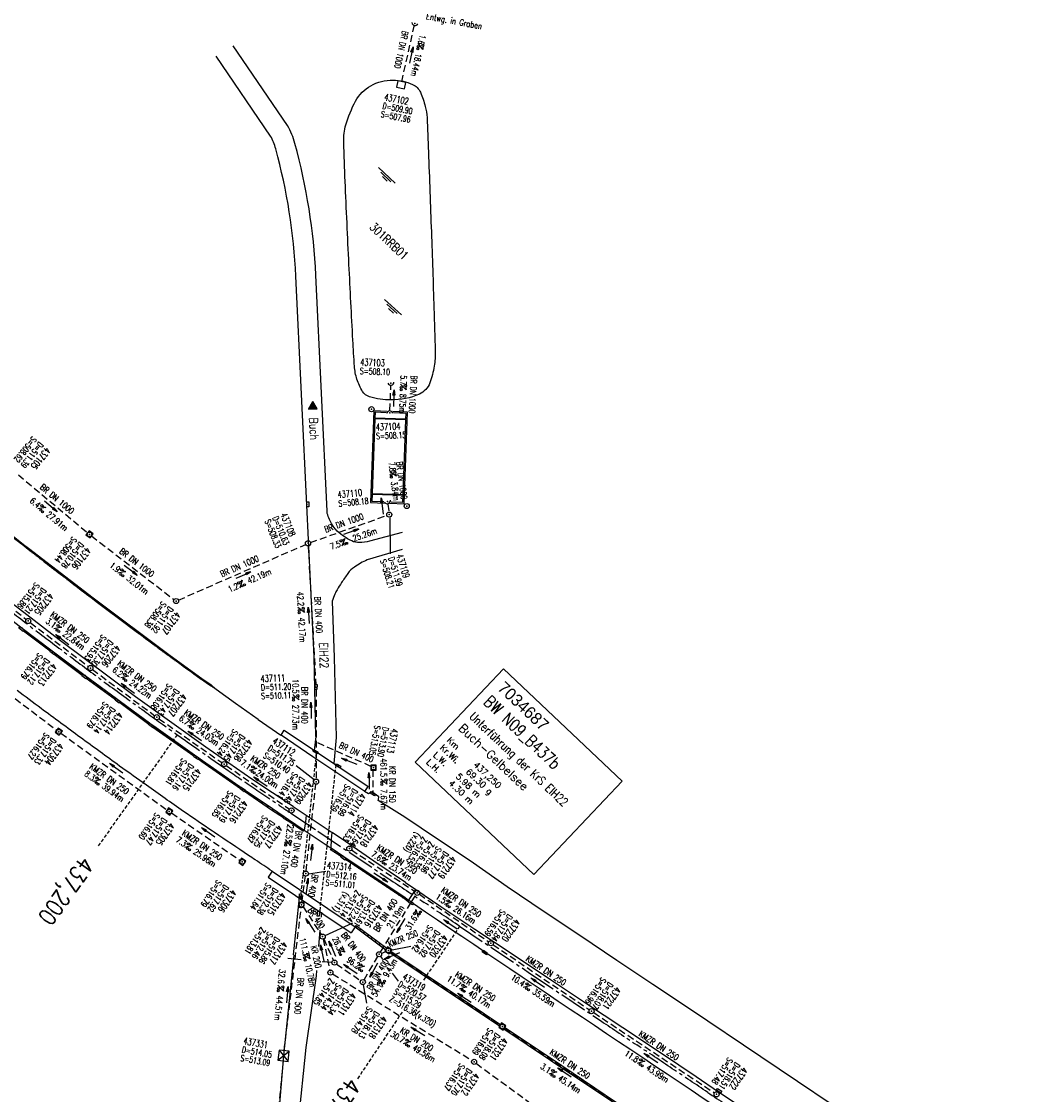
# Model space of a CAD drawing. Extents: x 454519 to 459636, y 422856 to 428936.
# Tile 5 of 82: x 458855 to 459153, y 423369 to 423683. Entities that reach past the tile are written whole.
import ezdxf
from ezdxf.enums import TextEntityAlignment as Align

# ---------------------------------------------------------------- set-up
doc = ezdxf.new("R2010")
doc.units = 0
doc.header["$LTSCALE"] = 2
doc.header["$MEASUREMENT"] = 0
for name, pattern in [('ACHSE', [5.5, 4, -0.5, 0.5, -0.5]), ('AUSGEZOGEN', [0]), ('GESTRICH-X2', [1.5, 1, -0.5]), ('GESTRICHELT', [0.75, 0.5, -0.25])]:
    doc.linetypes.add(name, pattern=pattern)
doc.layers.get('0').update_dxf_attribs({"linetype": 'CONTINUOUS'})
for name, color, linetype in [('ACHSETOP', 1, 'ACHSE'), ('BAUWOTOP', 1, 'AUSGEZOGEN'), ('BAUWUTOP', 1, 'GESTRICHELT'), ('BORDST_HOCH', 7, 'CONTINUOUS'), ('BW-SCHRIFT', 1, 'AUSGEZOGEN'), ('FBR', 8, 'CONTINUOUS'), ('HEKTOM', 1, 'GESTRICHELT'), ('KANAL', 7, 'GESTRICH-X2'), ('PFEIL', 7, 'CONTINUOUS'), ('RINNE', 8, 'CONTINUOUS'), ('RRB', 4, 'AUSGEZOGEN'), ('SCHACHTNR', 6, 'CONTINUOUS'), ('SCHRIFT', 7, 'AUSGEZOGEN'), ('SCHSYMBOL', 7, 'CONTINUOUS'), ('STRASSE', 8, 'CONTINUOUS'), ('TEXTO', 4, 'CONTINUOUS'), ('TEXTU', 4, 'CONTINUOUS')]:
    doc.layers.add(name, color=color, linetype=linetype)
doc.styles.add('ROMANS', font='romans.shx', dxfattribs={"width": 0.8})
doc.styles.add('UNIR-O', font='unir_o.shx')

# ---------------------------------------------------------------- blocks, each defined once
blk = doc.blocks.new('30S')
at = {"color": 0}
for p, q in [((-0.75, -0.58), (-0.75, 0)), ((-0.75, 0), (0.75, 0)), ((0.75, 0), (0.75, -0.58)), ((0.75, -0.58), (-0.75, -0.58))]:
    blk.add_line(p, q, dxfattribs=at)
blk.add_point((0, 0), dxfattribs=at)
blk = doc.blocks.new('30')
at = {"color": 0}
for p, q in [((-0.75, -0.29), (-0.75, 0.29)), ((-0.75, 0.29), (0.75, 0.29)), ((0.75, 0.29), (0.75, -0.29)), ((0.75, -0.29), (-0.75, -0.29))]:
    blk.add_line(p, q, dxfattribs=at)
blk.add_point((0, 0), dxfattribs=at)
blk = doc.blocks.new('GST')
at = {"color": 0}
blk.add_circle((0, 0), 0.75, dxfattribs=at)
blk.add_point((0, 0), dxfattribs=at)
blk = doc.blocks.new('10')
blk.add_blockref('GST', (0, 0))
blk = doc.blocks.new('PROM')
blk.add_line((1.57, 1.82), (0.02, 0.02))
for centre, radius in [((0.32, 1.51), 0.317), ((0.94, 0.29), 0.283), ((1.64, 0.29), 0.283)]:
    blk.add_circle(centre, radius)
blk.add_arc((0.99, 2.68), 1.03, 239.1414, 303.3549)
blk = doc.blocks.new('PFEIL2')
at = {"color": 0}
for p, q in [((0.88, 0), (-2.4, -0.01)), ((0.88, -0.27), (0.88, 0.28)), ((0.88, 0.28), (2.43, 0.01)), ((0.91, 0.27), (0.88, 0.26)), ((0.97, 0.26), (0.88, 0.25)), ((1.02, 0.25), (0.88, 0.23)), ((1.07, 0.24), (0.88, 0.21)), ((1.13, 0.23), (0.88, 0.19)), ((1.18, 0.22), (0.88, 0.17)), ((1.24, 0.21), (0.88, 0.15)), ((1.29, 0.21), (0.88, 0.14)), ((1.34, 0.2), (0.88, 0.12)), ((1.4, 0.19), (0.88, 0.1)), ((1.45, 0.18), (0.88, 0.08)), ((1.51, 0.17), (0.88, 0.06)), ((1.56, 0.16), (0.88, 0.04)), ((1.61, 0.15), (0.88, 0.02)), ((1.67, 0.14), (0.88, 0.01)), ((1.72, 0.13), (0.88, -0.01)), ((1.78, 0.12), (0.88, -0.03)), ((1.83, 0.11), (0.88, -0.05)), ((1.88, 0.1), (0.88, -0.07)), ((1.94, 0.09), (0.88, -0.09)), ((2.05, 0.08), (0.88, -0.12)), ((1.99, 0.08), (0.88, -0.11)), ((2.1, 0.07), (0.88, -0.14)), ((2.15, 0.06), (0.88, -0.16)), ((2.21, 0.05), (0.88, -0.18)), ((2.26, 0.04), (0.88, -0.2)), ((2.32, 0.03), (0.88, -0.22)), ((2.37, 0.02), (0.88, -0.23)), ((2.42, 0.01), (0.88, -0.25)), ((2.43, 0.01), (0.88, -0.27))]:
    blk.add_line(p, q, dxfattribs=at)
blk = doc.blocks.new('20')
blk.add_lwpolyline([(-0.75, -0.75), (0.75, -0.75), (0.75, 0.75), (-0.75, 0.75)], close=True)
blk.add_circle((0, 0), 0.676)
blk.add_point((0, 0))
blk = doc.blocks.new('40')
at = {"color": 0}
blk.add_arc((0.02, 0.31), 0.91, 192.5363, 347.4637, dxfattribs=at)
blk.add_point((0, 0), dxfattribs=at)
blk = doc.blocks.new('SCHA-Q')
for p, q in [((-1.5, 1.5), (1.5, -1.5)), ((-1.5, -1.5), (1.5, 1.5)), ((1.5, 1.5), (-1.5, 1.5)), ((-1.5, 1.5), (-1.5, -1.5)), ((1.5, -1.5), (1.5, 1.5)), ((-1.5, -1.5), (1.5, -1.5))]:
    blk.add_line(p, q)
blk.add_point((0, 0))
blk = doc.blocks.new('WASSER2')
at = {"layer": 'TEXTU'}
for p, q in [((-3.34, 0.01), (3.36, 0.01)), ((-1.9, -0.54), (2.16, -0.54)), ((-0.7, -1.16), (1.24, -1.16))]:
    blk.add_line(p, q, dxfattribs=at)
blk = doc.blocks.new('RPFEIL')
at = {"color": 0}
for p, q in [((0, 0), (-1.25, -2.17)), ((-1.25, -2.17), (1.25, -2.17)), ((-1.15, -2.17), (-1.15, -1.99)), ((-1.05, -2.17), (-1.05, -1.82)), ((-0.95, -2.17), (-0.95, -1.65)), ((-0.85, -2.17), (-0.85, -1.47)), ((-0.75, -2.17), (-0.75, -1.3)), ((-0.65, -2.17), (-0.65, -1.13)), ((-0.55, -2.17), (-0.55, -0.95)), ((-0.45, -2.17), (-0.45, -0.78)), ((-0.35, -2.17), (-0.35, -0.61)), ((-0.25, -2.17), (-0.25, -0.43)), ((-0.15, -2.17), (-0.15, -0.26)), ((-0.05, -2.17), (-0.05, -0.09)), ((1.25, -2.17), (0, 0)), ((0.05, -2.17), (0.05, -0.09)), ((0.15, -2.17), (0.15, -0.26)), ((0.25, -2.17), (0.25, -0.43)), ((0.35, -2.17), (0.35, -0.61)), ((0.45, -2.17), (0.45, -0.78)), ((0.55, -2.17), (0.55, -0.95)), ((0.65, -2.17), (0.65, -1.13)), ((0.75, -2.17), (0.75, -1.3)), ((0.85, -2.17), (0.85, -1.47)), ((0.95, -2.17), (0.95, -1.65)), ((1.05, -2.17), (1.05, -1.82)), ((1.15, -2.17), (1.15, -1.99))]:
    blk.add_line(p, q, dxfattribs=at)
blk = doc.blocks.new('A$C1C031AD5')
at = {"layer": 'BAUWOTOP'}
for p, q in [((458928.34, 423434.18), (458927.17, 423432.45)), ((458927.17, 423432.45), (458951.51, 423416.08)), ((458952.68, 423417.82), (458951.51, 423416.08))]:
    blk.add_line(p, q, dxfattribs=at)
at = {"layer": 'BAUWOTOP', "flags": 128}
blk.add_lwpolyline([(458928.34, 423434.18), (458952.68, 423417.82)], dxfattribs=at)

msp = doc.modelspace()

# ---------------------------------------------------------------- hatches: boundary and pattern name
at = {"layer": 'RINNE'}
h = msp.add_hatch(dxfattribs=at)
h.set_pattern_fill('_USER', color=256, angle=45, pattern_type=0)
h.set_pattern_definition([(6.2328, (458837.9186, 423543.4882), (-0.108569, 0.994089), [])])
edge = h.paths.add_edge_path()
edge.add_line((458840.46, 423541.85), (458843.54, 423539.35))
edge.add_line((458843.54, 423539.35), (458855.52, 423529.91))
edge.add_line((458855.52, 423529.91), (458856.98, 423528.76))
edge.add_line((458856.98, 423528.76), (458875.9, 423514.22))
edge.add_line((458875.9, 423514.22), (458898.12, 423497.65))
edge.add_line((458898.12, 423497.65), (458907.78, 423490.66))
edge.add_line((458907.78, 423490.66), (458910.4, 423488.85))
edge.add_line((458910.4, 423488.85), (458911.99, 423487.4))
edge.add_arc((459090.94, 423762.95), 328.56, 236.2921, 236.9991, ccw=False)
edge.add_arc((458927.18, 423517.48), 33.49, 234.0774, 236.2921, ccw=False)
edge.add_arc((464241.56, 430852.92), 9091.7, 234.012648, 234.077449, ccw=False)
edge.add_arc((459030.39, 423677.03), 223.23, 233.5991, 234.0126, ccw=False)
edge.add_arc((460516.85, 425693.16), 2728.1, 233.2586, 233.59909, ccw=False)
edge.add_arc((459709.25, 424611.3), 1378.04, 232.77952, 233.2586, ccw=False)
edge.add_arc((460042.89, 425050.54), 1929.63, 232.45394, 232.77952, ccw=False)
edge.add_arc((460498.13, 425642.83), 2676.66, 232.1775, 232.45394, ccw=False)
edge.add_arc((459025, 423745.22), 274.36, 231.8588, 232.1775, ccw=False)
edge.add_arc((476537.2, 446046.27), 28629.5, 231.82755, 231.858753, ccw=False)
edge.add_arc((458890.25, 423598.81), 75.98, 230.5644, 231.8275, ccw=False)
edge.add_arc((459366.6, 424177.99), 825.89, 230.18128, 230.56441, ccw=False)
edge.add_line((458837.73, 423543.64), (458840.46, 423541.85))
h = msp.add_hatch(dxfattribs=at)
h.set_pattern_fill('_USER', color=256, angle=45, pattern_type=0)
h.set_pattern_definition([(8.436, (458952.7436, 423417.8953), (-0.1467, 0.98918), [])])
edge = h.paths.add_edge_path()
edge.add_line((458952.68, 423417.82), (458952.98, 423418.22))
edge.add_line((458952.98, 423418.22), (458961.92, 423411.59))
edge.add_line((458952.68, 423417.82), (458961.62, 423411.18))
h = msp.add_hatch(dxfattribs=at)
h.set_pattern_fill('_USER', color=256, angle=45, pattern_type=0)
h.set_pattern_definition([(11.1881, (458962.8779, 423410.3008), (-0.19403, 0.980996), [])])
edge = h.paths.add_edge_path()
edge.add_line((458963.16, 423410.72), (458972.04, 423404.76))
edge.add_line((458972.04, 423404.76), (458990.59, 423392.41))
edge.add_line((458990.59, 423392.41), (458995.31, 423389.25))
edge.add_line((458962.88, 423410.3), (458971.77, 423404.35))
edge.add_line((458971.77, 423404.35), (458990.31, 423391.99))
edge.add_line((458990.31, 423391.99), (458995.03, 423388.84))
edge.add_line((458996.56, 423388.41), (459010.23, 423379.25))
edge.add_line((459010.23, 423379.25), (459029.31, 423366.44))
edge.add_line((459029.31, 423366.44), (459032.8, 423364.11))
edge.add_line((458996.28, 423388), (459009.95, 423378.83))
edge.add_line((459009.95, 423378.83), (459029.04, 423366.03))
edge.add_line((459029.04, 423366.03), (459032.53, 423363.7))
edge.add_line((459033.78, 423362.86), (459035.51, 423361.7))
edge.add_line((459034.06, 423363.28), (459035.79, 423362.11))
edge.add_line((459035.79, 423362.11), (459035.73, 423362.03))

# ---------------------------------------------------------------- linework, layer by layer
for p, q in [((458958.49, 423566.78), (458967.56, 423566.45)), ((458958.5, 423567.02), (458967.57, 423566.7)), ((458957.69, 423544.59), (458966.76, 423544.28)), ((458957.7, 423544.84), (458966.77, 423544.53))]:
    msp.add_line(p, q)
for points in [[(458962.05, 423568.88), (458958.17, 423569.01), (458957.21, 423542.15)], [(458958.49, 423566.78), (458957.7, 423544.84)], [(458961.73, 423568.49), (458958.55, 423568.6), (458958.5, 423567.02)], [(458962.88, 423541.96), (458967.08, 423541.83), (458968.04, 423568.67), (458963.69, 423568.82)], [(458967.57, 423566.7), (458967.62, 423568.28), (458963.93, 423568.41)], [(458966.77, 423544.53), (458967.56, 423566.45)], [(458957.69, 423544.59), (458957.62, 423542.53)], [(458957.69, 423544.59), (458957.62, 423542.53)], [(458963.24, 423542.35), (458966.69, 423542.24), (458966.76, 423544.28)], [(458957.21, 423542.15), (458961.24, 423542.01)], [(458957.62, 423542.53), (458961.08, 423542.42)]]:
    msp.add_lwpolyline(points)
at = {"layer": 'ACHSETOP'}
for points in [[(458142.07, 424478.93, -0.000001), (458146.87, 424467.39, 0.000017)], [(458545.06, 423823.21, -0.000003), (458553.06, 423813.61, -0.000003), (458561.07, 423804.01, -0.000006), (458569.08, 423794.41, 0.000006), (458577.08, 423784.81, 0.000004), (458581.72, 423779.26, 0.000001), (458590.82, 423768.34)], [(458850.35, 423511.41, 0.002089), (458860.26, 423503.79, 0.002093), (458870.25, 423496.25, 0.002097), (458880.27, 423488.8, 0.002095), (458890.82, 423481.11, 0.002292), (458900.53, 423474.16, 0.001887), (458912.85, 423465.49, 0.002858), (458921.03, 423459.85, 0.000592), (458930.29, 423453.56, 0.001343), (458934.38, 423450.81), (458941.76, 423445.87), (458962.53, 423431.96, 0.000026), (458972.92, 423425, -0.000028), (458983.3, 423418.05), (459004.07, 423404.14), (459024.85, 423390.22, 0.000011), (459035.23, 423383.27, -0.000004), (459045.62, 423376.31, -0.000007), (459056.01, 423369.36, 0.000011), (459066.39, 423362.4, 0.000005), (459076.78, 423355.45, -0.000002), (459087.16, 423348.49)], [(459108.19, 423334.41, -0.000001), (459111.18, 423332.41, -0.001295)]]:
    msp.add_lwpolyline(points, format="xyb", dxfattribs=at)
at = {"layer": 'BAUWOTOP', "flags": 128}
for points in [[(458955.49, 423457.52), (458947.6, 423462.79), (458940.3, 423467.71), (458930.97, 423474.03), (458931.92, 423475.49), (458956.46, 423458.98)], [(458955.49, 423457.52), (458956.46, 423458.98)], [(458938.34, 423450.62), (458945.96, 423445.53)], [(458928.34, 423434.18), (458952.68, 423417.82)]]:
    msp.add_lwpolyline(points, dxfattribs=at)
at = {"layer": 'BAUWOTOP'}
msp.add_lwpolyline([(458938.34, 423450.62), (458938.1, 423448.6), (458937.75, 423446.2), (458945.61, 423440.88), (458945.71, 423443.5), (458945.96, 423445.53)], dxfattribs=at)
at = {"layer": 'BAUWUTOP', "flags": 128}
for points in [[(458936.68, 423426.05), (458941.43, 423469.09)], [(458947, 423465.34), (458942.27, 423422.29)]]:
    msp.add_lwpolyline(points, dxfattribs=at)
at = {"layer": 'BORDST_HOCH', "flags": 128}
msp.add_lwpolyline([(458850.27, 423509.15), (458855.12, 423505.34), (458863.52, 423499.01), (458864.72, 423498.1), (458873.53, 423491.45), (458882.71, 423484.75), (458883.92, 423483.86), (458893.04, 423477.14), (458905.64, 423468.26), (458906.87, 423467.4), (458907.96, 423466.6), (458919.88, 423458.33), (458928.44, 423452.52), (458931.92, 423450.19), (458933.17, 423449.35), (458937.75, 423446.2)], dxfattribs=at)
at = {"layer": 'BW-SCHRIFT'}
msp.add_lwpolyline([(458996.19, 423493.44), (459030.96, 423460.52), (459005.05, 423433.15), (458970.28, 423466.08)], close=True, dxfattribs=at)
at = {"layer": 'FBR'}
for p, q in [((458924.27, 423478.61), (458930.95, 423474)), ((458958.19, 423437.06), (458949.84, 423442.88)), ((458967.43, 423430.9), (458970.45, 423428.84)), ((458968.33, 423425.62), (458970.45, 423428.84))]:
    msp.add_line(p, q, dxfattribs=at)
for points in [[(458928.34, 423434.18, -0.000146), (458923.42, 423437.48, -0.000361), (458921.43, 423438.81, -0.000008), (458911.46, 423445.5, -0.000148), (458910.89, 423445.89, -0.003708), (458902.42, 423451.68, -0.002859), (458891.53, 423459.33, -0.002136), (458883.67, 423464.97, -0.001451), (458872.18, 423473.34, -0.001392), (458860.68, 423481.82, -0.002257), (458853.63, 423487.1, -0.002698)], [(458966.49, 423528.42), (458956.23, 423525.34, 0.052186), (458952.46, 423523.27, 0.083778), (458950.54, 423521.39, 0.011467), (458948.68, 423518.69, 0.015502), (458947.4, 423516.62, 0.027054), (458946.77, 423515.35, 0.016701), (458945.92, 423513.23), (458946.53, 423496.76), (458947.13, 423473.3)]]:
    msp.add_lwpolyline(points, format="xyb", dxfattribs=at)
for points in [[(458934.55, 423453.12), (458922.41, 423461.12), (458908.89, 423470.54), (458888.28, 423485.24), (458865.92, 423501.93), (458846.92, 423516.55), (458827.51, 423531.96), (458809.42, 423546.91)], [(458924.27, 423478.61), (458917.67, 423483.33), (458911.99, 423487.4), (458910.4, 423488.85)], [(458947.13, 423473.3), (458946.48, 423465.69)], [(458967.43, 423430.9), (458958.19, 423437.06)], [(459163.09, 423317.74), (459152.42, 423325.22), (459141.89, 423332.48), (459132.74, 423338.69), (459123.47, 423344.95), (459112.98, 423351.97), (459102.72, 423358.85), (459092.16, 423365.91), (459082.35, 423372.55), (459071.56, 423379.77), (459050.92, 423393.6), (459039.92, 423400.98), (459029.37, 423408), (459018.49, 423415.3), (459008.11, 423422.27), (458997.27, 423429.54), (458987.4, 423436.54), (458984.65, 423438.36)], [(458942.83, 423422.18), (458942.7, 423420.68)], [(458942.38, 423416.87), (458941.99, 423412.14)], [(458941.4, 423405.11), (458941.26, 423403.51), (458938.24, 423382.49), (458936.03, 423360.68), (458932.99, 423330.79)]]:
    msp.add_lwpolyline(points, dxfattribs=at)
at = {"layer": 'FBR', "flags": 128}
for points in [[(458840.46, 423541.85), (458843.54, 423539.35), (458855.52, 423529.91), (458856.98, 423528.76), (458875.9, 423514.22), (458898.12, 423497.65), (458907.78, 423490.66), (458910.4, 423488.85)], [(458941.13, 423473.59), (458940.7, 423496.97), (458938.63, 423539.35)], [(458941.13, 423473.59), (458940.72, 423469.57)], [(458984.65, 423438.36), (458976.84, 423443.58), (458967.29, 423450), (458959.39, 423454.89), (458959.56, 423455.19), (458959.66, 423455.99), (458957.54, 423457.39), (458956.56, 423456.83), (458955.46, 423457.47)], [(458934.55, 423453.12), (458938.34, 423450.62)], [(458949.84, 423442.88), (458945.96, 423445.53)], [(458968.33, 423425.62), (458967.35, 423426.36), (458949.41, 423438.34), (458945.61, 423440.88)], [(458970.45, 423428.84), (458977.79, 423423.83), (458987.71, 423417.21), (458999.24, 423409.58), (459009.88, 423402.47), (459020.22, 423395.61), (459031.15, 423388.34), (459042.43, 423380.81), (459052.64, 423373.99), (459059.19, 423369.57), (459062.91, 423367.04), (459073.83, 423359.74), (459083.66, 423353.2), (459085.38, 423352.05)], [(458936.29, 423426.47), (458934.56, 423409.7)], [(458926.34, 423333.37), (458930.01, 423358.96), (458931.83, 423380.19), (458934.77, 423409.53)]]:
    msp.add_lwpolyline(points, dxfattribs=at)
at = {"layer": 'FBR'}
for start, end in [(236.019468, 236.020075), (236.024191, 236.397602)]:
    msp.add_arc((470661.21, 440773.74), 20920.82, start, end, dxfattribs=at)
at = {"layer": 'HEKTOM'}
for p, q in [((458900.53, 423474.16), (458877.38, 423441.56)), ((458983.31, 423418.06), (458972.62, 423402.1)), ((458966.45, 423392.9), (458953.33, 423373.32))]:
    msp.add_line(p, q, dxfattribs=at)
at = {"layer": 'KANAL'}
for p, q in [((458966.33, 423665.44), (458970, 423681.75)), ((458962.88, 423569.16), (458963.16, 423576.41)), ((458854, 423550.25), (458874.28, 423533.31)), ((458962.28, 423541.69), (458962.59, 423539.38)), ((458939.56, 423530.47), (458961.97, 423538.38)), ((458875.44, 423532.38), (458899.62, 423513.75)), ((458900.91, 423513.59), (458938.19, 423529.91)), ((458938.91, 423529.47), (458941.16, 423488.88)), ((458834.41, 423525.28), (458856.31, 423507.94)), ((458857.5, 423507), (458874.5, 423494.16)), ((458833.94, 423499.25), (458865.25, 423475.47)), ((458875.72, 423493.25), (458893.97, 423479.72)), ((458941.22, 423487.38), (458941.25, 423461.12)), ((458895.19, 423478.84), (458913.66, 423465.97)), ((458866.44, 423474.59), (458897.59, 423452.06)), ((458914.91, 423465.12), (458933.44, 423452.38)), ((458938.31, 423434.19), (458941.16, 423459.66)), ((458898.84, 423451.22), (458918.97, 423437.34)), ((458951.59, 423440.38), (458970.25, 423428.22)), ((458937.09, 423425.03), (458938.12, 423432.72)), ((458960.09, 423410.47), (458968.9, 423424.67)), ((458969.21, 423425.16), (458970.47, 423427.18)), ((458971.5, 423427.41), (458991.84, 423413.47)), ((458937.41, 423423.69), (458942.75, 423415.62)), ((458943.32, 423414.27), (458945.26, 423405.2)), ((458943.47, 423414.31), (458946.28, 423408.06)), ((458993.09, 423412.62), (459021.34, 423393.59)), ((458955.28, 423402.34), (458959.31, 423409.16)), ((458960.39, 423410.1), (458961.58, 423410.6)), ((458963.03, 423410.53), (458995.2, 423389.09)), ((458947.22, 423406.97), (458954.31, 423402.09)), ((458946.06, 423404.06), (458986.91, 423378.72)), ((459022.59, 423392.75), (459057.97, 423369.22)), ((458996.45, 423388.24), (459032.69, 423363.94)), ((458988.12, 423377.88), (459028.94, 423347.97))]:
    msp.add_line(p, q, dxfattribs=at)
for points in [[(458957.31, 423464.86), (458941.24, 423471.95)], [(458957.84, 423463.77), (458957.86, 423457.3)], [(458931.89, 423381.59), (458936.9, 423423.63)], [(458931.57, 423378.61), (458925.53, 423317.07)]]:
    msp.add_lwpolyline(points, dxfattribs=at)
at = {"layer": 'RINNE'}
for p, q in [((458856.3, 423503.95), (458857, 423503.93)), ((458857.7, 423502.9), (458858.39, 423502.87)), ((458859.09, 423501.85), (458859.79, 423501.82)), ((458860.49, 423500.79), (458861.19, 423500.77)), ((458861.89, 423499.74), (458862.59, 423499.71)), ((458864.68, 423497.63), (458865.38, 423497.61)), ((458866.07, 423496.58), (458866.77, 423496.55)), ((458867.47, 423495.53), (458868.17, 423495.5)), ((458868.86, 423494.47), (458869.56, 423494.45)), ((458870.26, 423493.42), (458870.96, 423493.39)), ((458871.65, 423492.37), (458872.35, 423492.34)), ((458874.48, 423490.26), (458875.2, 423490.23)), ((458875.93, 423489.2), (458876.64, 423489.18)), ((458877.37, 423488.15), (458878.09, 423488.12)), ((458878.82, 423487.09), (458879.53, 423487.07)), ((458880.26, 423486.04), (458880.98, 423486.01)), ((458881.71, 423484.98), (458882.42, 423484.95)), ((458884.59, 423482.87), (458885.3, 423482.84)), ((458886.02, 423481.82), (458886.73, 423481.79)), ((458887.45, 423480.76), (458888.17, 423480.74)), ((458888.89, 423479.71), (458889.6, 423479.68)), ((458890.32, 423478.65), (458891.03, 423478.63)), ((458891.75, 423477.6), (458892.43, 423477.57)), ((458893.53, 423476.53), (458893.94, 423476.51)), ((458894.7, 423475.48), (458895.44, 423475.46)), ((458896.2, 423474.43), (458896.94, 423474.4)), ((458897.7, 423473.37), (458898.44, 423473.34)), ((458899.2, 423472.31), (458899.93, 423472.28)), ((458900.7, 423471.26), (458901.43, 423471.23)), ((458902.2, 423470.2), (458902.93, 423470.17)), ((458903.7, 423469.14), (458904.43, 423469.11)), ((458905.2, 423468.08), (458905.51, 423468.07)), ((458906.7, 423467.03), (458907.41, 423467)), ((458908.16, 423465.97), (458908.9, 423465.94)), ((458909.69, 423464.91), (458910.43, 423464.88)), ((458911.22, 423463.85), (458911.96, 423463.83)), ((458912.74, 423462.79), (458913.48, 423462.77)), ((458914.27, 423461.74), (458915.01, 423461.71)), ((458915.79, 423460.68), (458916.54, 423460.65)), ((458917.32, 423459.62), (458918.06, 423459.59)), ((458918.85, 423458.56), (458919.14, 423458.55)), ((458920.39, 423457.5), (458921.14, 423457.47)), ((458921.95, 423456.44), (458922.7, 423456.41)), ((458923.51, 423455.38), (458924.26, 423455.35)), ((458925.07, 423454.32), (458925.82, 423454.3)), ((458926.63, 423453.26), (458927.38, 423453.24)), ((458928.19, 423452.2), (458928.95, 423452.18)), ((458929.78, 423451.14), (458930.54, 423451.11)), ((458931.37, 423450.08), (458931.84, 423450.07)), ((458932.95, 423449.02), (458933.69, 423448.99)), ((458934.48, 423447.96), (458935.23, 423447.94)), ((458936.02, 423446.91), (458936.76, 423446.88)), ((458945.39, 423440.55), (458945.95, 423440.66)), ((458946.57, 423439.76), (458947.12, 423439.87)), ((458947.74, 423438.98), (458948.3, 423439.09)), ((458950.1, 423437.41), (458950.65, 423437.52)), ((458951.27, 423436.62), (458951.83, 423436.73)), ((458952.45, 423435.83), (458953, 423435.94)), ((458953.62, 423435.05), (458954.18, 423435.16)), ((458954.8, 423434.26), (458955.35, 423434.37)), ((458955.98, 423433.48), (458956.53, 423433.59)), ((458957.15, 423432.69), (458957.71, 423432.8)), ((458958.33, 423431.91), (458958.88, 423432.02)), ((458959.5, 423431.12), (458960.06, 423431.23)), ((458960.68, 423430.33), (458961.23, 423430.44)), ((458961.85, 423429.55), (458962.41, 423429.66)), ((458963.03, 423428.76), (458963.58, 423428.87)), ((458964.21, 423427.98), (458964.76, 423428.09)), ((458965.38, 423427.19), (458965.94, 423427.3)), ((458966.56, 423426.4), (458967.11, 423426.51)), ((458967.68, 423425.61), (458968.21, 423425.71))]:
    msp.add_line(p, q, dxfattribs=at)
at = {"layer": 'RINNE', "flags": 128}
msp.add_lwpolyline([(458911.99, 423487.4, -0.003085), (458908.6, 423489.63, -0.009664), (458907.54, 423490.37, -0.000283), (458899.21, 423496.4, -0.001804), (458897.91, 423497.35, -0.001486), (458884.89, 423507.01, -0.00209), (458875.69, 423513.95, -0.001421), (458866.98, 423520.6, -0.001206), (458856.76, 423528.5, -0.001391), (458855.55, 423529.44, -0.000136), (458843.29, 423539.07, -0.005512), (458841.99, 423540.12, -0.001672), (458837.73, 423543.64)], format="xyb", dxfattribs=at)
for points in [[(458840.46, 423541.85), (458843.54, 423539.35), (458855.52, 423529.91), (458856.98, 423528.76), (458875.9, 423514.22), (458898.12, 423497.65), (458907.78, 423490.66), (458910.4, 423488.85)], [(458968.33, 423425.62), (458967.35, 423426.36), (458949.41, 423438.34), (458945.61, 423440.88)], [(458968.33, 423425.62), (458968.09, 423425.3)], [(458952.68, 423417.82), (458952.98, 423418.22)], [(458952.68, 423417.82), (458961.64, 423411.17)], [(458962.88, 423410.3), (458971.77, 423404.35), (458990.31, 423391.99), (458995.03, 423388.84)], [(458996.28, 423388), (459009.95, 423378.83), (459029.03, 423366.03), (459032.53, 423363.7)]]:
    msp.add_lwpolyline(points, dxfattribs=at)
at = {"layer": 'RINNE'}
for points in [[(458855.48, 423504.57), (458863.28, 423498.69)], [(458855.72, 423504.89), (458863.52, 423499.01), (458864.72, 423498.1), (458872.93, 423491.9)], [(458864.48, 423497.78), (458872.69, 423491.58)], [(458873.9, 423490.68), (458882.47, 423484.42)], [(458874.14, 423491.01), (458882.71, 423484.75), (458883.92, 423483.86), (458892.44, 423477.59)], [(458911.99, 423487.4), (458910.4, 423488.85)], [(458883.69, 423483.54), (458892.21, 423477.26)], [(458893.42, 423476.39), (458905.41, 423467.93), (458905.41, 423467.93)], [(458893.66, 423476.71), (458905.64, 423468.26), (458906.87, 423467.4), (458907.96, 423466.6), (458919.88, 423458.33), (458928.44, 423452.52), (458931.92, 423450.19), (458933.17, 423449.35), (458937.75, 423446.2)], [(458906.64, 423467.07), (458907.73, 423466.27), (458919.05, 423458.42)], [(458920.29, 423457.57), (458928.22, 423452.18), (458931.7, 423449.86)], [(458932.95, 423449.02), (458937.52, 423445.87)], [(458948.56, 423438.43), (458945.39, 423440.55)], [(458968.09, 423425.3), (458967.12, 423426.03), (458949.81, 423437.59)], [(458952.98, 423418.22), (458961.92, 423411.59)], [(458963.16, 423410.72), (458972.04, 423404.76), (458990.59, 423392.41), (458995.31, 423389.25)], [(458996.56, 423388.41), (459010.23, 423379.25), (459029.31, 423366.44), (459032.8, 423364.11)]]:
    msp.add_lwpolyline(points, dxfattribs=at)
at = {"layer": 'RRB', "flags": 128}
msp.add_lwpolyline([(458975.01, 423621.47, -0.000614), (458975.78, 423599.07, -0.001095), (458976.16, 423586.5, -0.049981), (458975.85, 423582.11, -0.043336), (458974.56, 423577.21, -0.205867), (458971.5, 423573.93, -0.105323), (458963.19, 423572.21, -0.07146), (458956.88, 423573.15, -0.184366), (458954.87, 423574.7, -0.059396), (458953.2, 423578.31, -0.061974), (458952.48, 423582.06, -0.003032), (458952.02, 423589.76, -0.001055), (458950.88, 423611.9, -0.001581), (458949.75, 423636.24, -0.003333), (458949.33, 423647.78, -0.078255), (458949.97, 423652.83, -0.05308), (458952.8, 423659.76, -0.141813), (458957.25, 423664.28, -0.133074), (458963.78, 423665.93, -0.101356), (458969.52, 423664.66, -0.1867), (458971.82, 423662.34, -0.039218), (458973.25, 423658.19, -0.052872), (458973.74, 423654.97, -0.001467), (458974.15, 423644.95, -0.000625)], format="xyb", close=True, dxfattribs=at)
at = {"layer": 'SCHACHTNR'}
for p, q in [((458962.8, 423537.83), (458962.95, 423527.1)), ((458940.68, 423460.89), (458935.42, 423465.06)), ((458939.01, 423433.44), (458944.14, 423434.22)), ((458943.87, 423415.3), (458952.04, 423419.06)), ((458963.53, 423411.09), (458968.99, 423412.16)), ((458960.09, 423409.14), (458960.65, 423408.37)), ((458936.9, 423408.19), (458932.94, 423408.55)), ((458945.84, 423407.37), (458943, 423407.63)), ((458963.57, 423404.34), (458965.28, 423401.98)), ((458955.03, 423400.86), (458956.01, 423395.55))]:
    msp.add_line(p, q, dxfattribs=at)
at = {"layer": 'SCHSYMBOL'}
msp.add_lwpolyline([(458965.21, 423665.68), (458964.82, 423663.84), (458967.12, 423663.33), (458967.55, 423665.18), (458965.21, 423665.68)], dxfattribs=at)
msp.add_lwpolyline([(459059.77, 423369.21), (459058.53, 423370.05), (459058.85, 423370.53), (459060.1, 423369.7)], close=True, dxfattribs=at)
at = {"layer": 'STRASSE'}
for points in [[(458966.46, 423533.43), (458956.92, 423530.84, -0.076801), (458953.9, 423530.41, -0.104474), (458951.7, 423530.9, -0.036767), (458950.01, 423531.82, -0.028499), (458948.01, 423533.29, -0.082925), (458946.01, 423535.58, -0.067482), (458944.5, 423539), (458944.47, 423539.63), (458941.17, 423608.75, 0.055007), (458935.04, 423647.32, 0.061913), (458932.86, 423652.59), (458916.97, 423675.93)], [(458938.63, 423539.35), (458935.33, 423608.47, 0.055007), (458929.41, 423645.77, 0.058644), (458927.89, 423649.52), (458911.95, 423672.91)]]:
    msp.add_lwpolyline(points, format="xyb", dxfattribs=at)

# ---------------------------------------------------------------- block references
at = {"layer": 'PFEIL'}
for p, rotation in [((458969.12, 423673.25), 77.36709999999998), ((458964.01, 423572.74), 87.7523), ((458863.5, 423541.01), 320.1571), ((458960.6, 423541.11), 97.49510000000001), ((458951.49, 423533.57), 19.4321), ((458886.92, 423522.28), 322.4061999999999), ((458919.94, 423520.85), 23.6281), ((458939.04, 423509.11), 93.17439999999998), ((458866.85, 423502.05), 142.9178), ((458886.06, 423487.77), 143.4849), ((458939.75, 423481.26), 90.07229999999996), ((458905.7, 423473.83), 145.1154), ((458882.63, 423464.42), 144.1565), ((458950.96, 423466.38), 157.4907941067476), ((458956.76, 423460.63), 90.24991706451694), ((458924.92, 423460.45), 145.5087), ((458909.63, 423445.55), 145.4707), ((458939.89, 423439.69), 83.59630000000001), ((458960.18, 423432.31), 326.8849000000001), ((458938.57, 423429.69), 82.33819999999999), ((458939.57, 423418.29), 123.6018), ((458966.13, 423418.29), 238.1643), ((458980.61, 423418.61), 145.6404), ((458943.01, 423410.2), 102.1357350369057), ((458945.97, 423411.48), 114.2727), ((458963.52, 423409.42), 202.6977), ((458951.25, 423405.57), 145.5913), ((458958.17, 423405.24), 239.5853), ((459006.21, 423401.54), 146.0402), ((458932.78, 423397.98), 84.40753888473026), ((458984.72, 423397.09), 146.2969), ((458971.08, 423387.24), 148.1653), ((459039.33, 423379.47), 146.3508), ((459014.01, 423375.26), 146.1529)]:
    msp.add_blockref('PFEIL2', p, dxfattribs=dict(at, rotation=rotation))
at = {"layer": 'RRB'}
for p, rotation in [((458961.97, 423638), 316.7317988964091), ((458963.77, 423599.37), 317.8658275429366)]:
    msp.add_blockref('WASSER2', p, dxfattribs=dict(at, rotation=rotation))
at = {"layer": 'SCHACHTNR'}
msp.add_blockref('A$C1C031AD5', (0, 0), dxfattribs=at)
at = {"layer": 'SCHRIFT', "rotation": 0.7871660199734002}
msp.add_blockref('RPFEIL', (458940.26, 423571.72), dxfattribs=at)
at = {"layer": 'SCHSYMBOL'}
for name, p, rotation in [('40', (458970.16, 423682.47), 348.7823724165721), ('40', (458963.18, 423577.15), 11.60942373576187), ('10', (458957.46, 423569.51), 325.1569), ('40', (458962.84, 423568.41), 184.8971007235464), ('30S', (458938.53, 423541.63), 92.9786715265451), ('40', (458962.19, 423542.43), 18.98505756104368), ('10', (458967.8, 423541.12), 325.1569), ('10', (458962.69, 423538.62), 325.1569), ('20', (458874.85, 423532.83), 322.4585), ('10', (458938.87, 423530.22), 324.5638), ('10', (458900.21, 423513.31), 323.7134), ('GST', (458856.89, 423507.46), 322.5052999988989), ('30S', (458855.12, 423505.34), 321.9778209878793), ('30', (458863.94, 423498.32), 322.9329000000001), ('GST', (458875.11, 423493.69), 323.3822000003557), ('30S', (458873.53, 423491.45), 324.1071997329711), ('30', (458941.21, 423488.12), 89.58896807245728), ('30', (458883.14, 423484.07), 323.8493000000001), ('GST', (458894.58, 423479.28), 324.3122000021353), ('20', (458865.84, 423475.03), 323.522), ('30S', (458893.04, 423477.14), 324.5694503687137), ('30', (458941.08, 423469.17), 147.1521031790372), ('30', (458906.09, 423467.59), 324.9319), ('10', (458914.29, 423465.54), 325.2347), ('30', (458947.71, 423465.03), 329.4078848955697), ('20', (458958.07, 423464.52), 0.2607565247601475), ('10', (458941.24, 423460.39), 326.1906), ('30', (458919.73, 423458.09), 325.5689), ('30', (458957.86, 423456.86), 147.1521031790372), ('20', (458898.21, 423451.64), 325.0348), ('10', (458934.07, 423451.95), 326.1562), ('30', (458932.38, 423449.53), 326.1541999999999), ('GST', (458950.98, 423440.79), 326.1905999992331), ('20', (458919.6, 423436.92), 326.0181), ('30S', (458949.41, 423438.34), 326.0966244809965), ('10', (458938.22, 423433.46), 326.1906), ('30', (458936.61, 423426.74), 84.12962826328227), ('10', (458970.87, 423427.82), 326.1906), ('20', (458936.98, 423424.3), 355.7778844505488), ('30', (458969.04, 423424.93), 325.9326387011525), ('30S', (458942.21, 423421.69), 264.1619939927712), ('10', (458943.16, 423415.01), 326.1906), ('20', (458962.41, 423410.95), 326.1906), ('10', (458992.46, 423413.05), 326.1906), ('10', (458959.69, 423409.82), 326.1906), ('30', (458990.71, 423410.38), 324.8170908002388), ('10', (458945.42, 423404.46), 326.1906), ('10', (458946.6, 423407.38), 326.1906), ('10', (458954.92, 423401.68), 326.1906), ('10', (459021.98, 423393.17), 326.1906), ('20', (458995.82, 423388.66), 326.1906), ('SCHA-Q', (458931.71, 423380.1), 353.6006012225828), ('10', (458987.53, 423378.32), 326.1906), ('GST', (459058.6, 423368.8), 146.1905999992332)]:
    msp.add_blockref(name, p, dxfattribs=dict(at, rotation=rotation))
at = {"layer": 'TEXTU'}
for p, rotation in [((458971.1, 423676.78), 257.3670999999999), ((458965.91, 423576.85), 267.7523), ((458962.79, 423551.19), 277.4951), ((458859.66, 423540.3), 320.1571), ((458948.75, 423529.39), 19.4321), ((458883.11, 423521.43), 322.4061999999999), ((458918.85, 423517.1), 23.6281), ((458935.91, 423511.44), 273.1744), ((458864.39, 423505.12), 322.9178), ((458883.95, 423490.8), 323.4849), ((458934.36, 423485.9), 270.0723), ((458903.51, 423476.69), 325.1154), ((458921.56, 423463.68), 325.5087), ((458875.83, 423460.42), 324.1565), ((458960.19, 423461.21), 270.0723), ((458932.27, 423443.45), 261.7324963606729), ((458902.64, 423441.11), 325.4707), ((458959.91, 423436.9), 326.8849000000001), ((458978.74, 423424.43), 325.6404), ((458971.19, 423420.67), 58.1643), ((458947.45, 423411.08), 294.2727), ((458937.37, 423409.66), 282.1357350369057), ((458953.06, 423405.68), 325.5913), ((458960.74, 423400.38), 59.58529999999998), ((458930.04, 423400.77), 264.4075388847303), ((458983.14, 423399.64), 326.2969), ((459001.93, 423400.07), 326.0402000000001), ((458966.75, 423383.54), 328.1653), ((459035.25, 423377.84), 326.3508), ((459009.43, 423374.72), 326.1529)]:
    msp.add_blockref('PROM', p, dxfattribs=dict(at, rotation=rotation))

# ---------------------------------------------------------------- texts
at = {"layer": 'BW-SCHRIFT'}
for s, height, style, p in [('7034687', 3.5, 'UNIR-O', (458994.17, 423487.49)), ('Buch-Gelbelsee', 2.5, 'ROMANS', (458982.78, 423475.81)), ('Km', 1.8, 'ROMANS', (458979.41, 423472.34)), ('L.W.   5.98 m', 1.8, 'ROMANS', (458975.38, 423468.01)), ('Kr.Wi.', 1.8, 'ROMANS', (458977.4, 423470.14)), ('L.H.   4.30 m', 1.8, 'ROMANS', (458973.41, 423465.9)), ('437,250', 1.8, 'ROMANS', (458987.22, 423465.14)), ('69.30 g', 1.8, 'ROMANS', (458984.98, 423463.09))]:
    msp.add_text(s, height=height, rotation=316.5588, dxfattribs=dict(at, style=style)).set_placement(p)
at = {"layer": 'BW-SCHRIFT', "style": 'ROMANS', "width": 0.8}
for s, height, p in [('BW N09_B437b', 3.5, (458990.06, 423483.38)), ('Unterführung der KrS EIH22', 2.5, (458985.96, 423479.19))]:
    msp.add_text(s, height=height, rotation=316.5588, dxfattribs=at).set_placement(p)
at = {"layer": 'HEKTOM', "style": 'ROMANS', "width": 0.8}
for s, rotation, p in [('437,200', 234.6124, (458872.44, 423438.91)), ('437,300', 236.1906, (458950.52, 423374.1))]:
    msp.add_text(s, height=5, rotation=rotation, dxfattribs=at).set_placement(p)
at = {"layer": 'RRB', "style": 'ROMANS', "width": 0.8}
msp.add_text('301RRB01', height=2.5, rotation=316.7121, dxfattribs=at).set_placement((458956.69, 423622.62))
at = {"layer": 'SCHACHTNR', "style": 'ROMANS'}
for s, height, rotation, width, p in [('437102', 2, 349.0104, 0.7, (458961.07, 423660.02)), ('D=509.90', 1.8, 349.0104, 0.6, (458960.59, 423657.57)), ('S=507.96', 1.8, 349.0104, 0.6, (458960.09, 423655.11)), ('S=508.10', 1.8, 357.8336, 0.6, (458954.04, 423579.82)), ('437103', 2, 357.8336, 0.7, (458954.14, 423582.32)), ('437104', 2, 2.1931, 0.7, (458958.78, 423563.26)), ('S=508.15', 1.8, 2.1931, 0.6, (458958.86, 423560.75)), ('S=508.62', 1.8, 231.3642, 0.6, (458858.09, 423561.69)), ('D=511.39', 1.8, 231.3642, 0.6, (458860.06, 423560.12)), ('437105', 2, 231.3642, 0.7, (458862, 423558.56)), ('437110', 2, 5.5927, 0.7, (458947.65, 423543.43)), ('S=508.18', 1.8, 5.5927, 0.6, (458947.89, 423540.93)), ('D=510.63', 1.8, 292.344, 0.6, (458928.4, 423537.71)), ('437108', 2, 292.344, 0.7, (458930.72, 423538.65)), ('S=508.33', 1.8, 292.344, 0.6, (458926.1, 423536.76)), ('S=508.44', 1.8, 232.4585, 0.6, (458869.86, 423532.33)), ('D=510.78', 1.8, 232.4585, 0.6, (458871.86, 423530.8)), ('437106', 2, 232.4585, 0.7, (458873.83, 423529.27)), ('S=508.21', 1.8, 287.2543, 0.6, (458959.96, 423525.21)), ('D=511.99', 1.8, 287.2543, 0.6, (458962.34, 423525.93)), ('437109', 2, 287.2543, 0.7, (458964.71, 423526.7)), ('S=515.86', 1.8, 232.5053, 0.6, (458858.94, 423518.91)), ('D=517.21', 1.8, 232.5053, 0.6, (458860.94, 423517.38)), ('437205', 2, 232.5053, 0.7, (458862.91, 423515.88)), ('S=508.38', 1.8, 233.7134, 0.6, (458896.06, 423513.34)), ('D=511.92', 1.8, 233.7134, 0.6, (458898.09, 423511.87)), ('437107', 2, 233.7134, 0.7, (458900.09, 423510.37)), ('S=515.93', 1.8, 233.3822, 0.6, (458878.5, 423503.62)), ('D=517.30', 1.8, 233.3822, 0.6, (458880.5, 423502.12)), ('437206', 2, 233.3822, 0.7, (458882.53, 423500.66)), ('S=516.79', 1.8, 232.9329, 0.6, (458859.88, 423498.25)), ('D=517.12', 1.8, 232.9329, 0.6, (458861.88, 423496.75)), ('437213', 2, 232.9329, 0.7, (458863.88, 423495.25)), ('437111', 2, 1.8954, 0.7, (458925.01, 423489.56)), ('S=516.08', 1.8, 234.3122, 0.6, (458897.81, 423489.28)), ('D=517.43', 1.8, 234.3122, 0.6, (458899.84, 423487.81)), ('D=511.20', 1.8, 1.8954, 0.6, (458925.1, 423487.07)), ('437207', 2, 234.3122, 0.7, (458901.88, 423486.34)), ('S=510.11', 1.8, 1.8954, 0.6, (458925.16, 423484.55)), ('S=516.79', 1.8, 233.8493, 0.6, (458879.09, 423483.94)), ('D=517.14', 1.8, 233.8493, 0.6, (458881.09, 423482.47)), ('437214', 2, 233.8493, 0.7, (458883.13, 423481)), ('S=516.27', 1.8, 233.522, 0.6, (458861.78, 423474.91)), ('S=516.24', 1.8, 235.2347, 0.6, (458917.03, 423475.92)), ('S=513.05', 1.8, 259.2095, 0.6, (458958.38, 423476.99)), ('D=513.90', 1.8, 259.2095, 0.6, (458960.85, 423476.54)), ('437113', 2, 259.2095, 0.7, (458963.3, 423476.05)), ('D=517.33', 1.8, 233.522, 0.6, (458863.78, 423473.44)), ('437304', 2, 233.522, 0.7, (458865.81, 423471.94)), ('D=517.45', 1.8, 235.2347, 0.6, (458919.06, 423474.48)), ('437208', 2, 235.2347, 0.7, (458921.12, 423473.05)), ('437112', 2, 326.6786, 0.7, (458928.26, 423471.76)), ('S=510.40', 1.8, 326.6786, 0.6, (458925.52, 423467.59)), ('D=511.75', 1.8, 326.6786, 0.6, (458926.9, 423469.69)), ('S=516.81', 1.8, 234.9319, 0.6, (458902.03, 423467.38)), ('D=517.16', 1.8, 234.9319, 0.6, (458904.09, 423465.94)), ('437215', 2, 234.9319, 0.7, (458906.12, 423464.5)), ('S=516.41', 1.8, 236.1562, 0.6, (458934.52, 423463.38)), ('D=517.48', 1.8, 236.1562, 0.6, (458936.61, 423462)), ('437209', 2, 236.1562, 0.7, (458938.67, 423460.6)), ('S=516.59', 1.8, 239.0274, 0.6, (458949.88, 423459.82)), ('S=516.85', 1.8, 235.5689, 0.6, (458915.58, 423457.92)), ('D=517.19', 1.8, 235.5689, 0.6, (458917.65, 423456.52)), ('D=516.99', 1.8, 239.0274, 0.6, (458952.04, 423458.55)), ('437114', 2, 239.0274, 0.7, (458954.16, 423457.25)), ('437216', 2, 235.5689, 0.7, (458919.71, 423455.08)), ('S=516.60', 1.8, 235.0348, 0.6, (458894.16, 423451.44)), ('D=517.47', 1.8, 235.0348, 0.6, (458896.22, 423450)), ('S=516.87', 1.8, 236.1542, 0.6, (458925.72, 423450.64)), ('S=516.53', 1.8, 236.1906, 0.6, (458953.88, 423450.88)), ('437305', 2, 235.0348, 0.7, (458898.25, 423448.56)), ('D=517.25', 1.8, 236.1542, 0.6, (458927.78, 423449.24)), ('437217', 2, 236.1542, 0.7, (458929.87, 423447.83)), ('D=517.64', 1.8, 236.1906, 0.6, (458955.97, 423449.5)), ('437218', 2, 236.1906, 0.7, (458958.03, 423448.09)), ('(v.220)', 1.8, 236.1906, 0.6, (458970.49, 423445.69)), ('Z=516.55', 1.8, 236.1906, 0.6, (458972.5, 423444.37)), ('Z=516.35', 1.8, 236.1906, 0.6, (458974.56, 423443)), ('S=515.96', 1.8, 236.1906, 0.6, (458976.65, 423441.59)), ('D=517.77', 1.8, 236.1906, 0.6, (458978.72, 423440.18)), ('437219', 2, 236.1906, 0.7, (458980.81, 423438.81)), ('D=512.16', 1.8, 354.796, 0.6, (458944.19, 423432.43)), ('437314', 2, 354.796, 0.7, (458944.39, 423434.92)), ('S=516.79', 1.8, 236.0181, 0.6, (458912.23, 423431.76)), ('S=511.64', 1.8, 236.1906, 0.6, (458926.69, 423430.92)), ('S=511.01', 1.8, 354.796, 0.6, (458943.94, 423429.94)), ('D=517.62', 1.8, 236.0181, 0.6, (458914.29, 423430.38)), ('437306', 2, 236.0181, 0.7, (458916.36, 423428.98)), ('D=512.38', 1.8, 236.1906, 0.6, (458928.78, 423429.51)), ('437315', 2, 236.1906, 0.7, (458930.84, 423428.14)), ('(v.311)', 1.8, 236.1906, 0.6, (458949.61, 423428.25)), ('Z=513.14', 1.8, 236.1906, 0.6, (458952.96, 423428.78)), ('S=512.24', 1.8, 236.1906, 0.6, (458955.05, 423427.38)), ('D=513.61', 1.8, 236.1906, 0.6, (458957.11, 423426)), ('437316', 2, 236.1906, 0.7, (458959.21, 423424.6)), ('S=516.59', 1.8, 236.1906, 0.6, (458995.38, 423423.16)), ('D=517.84', 1.8, 236.1906, 0.6, (458997.44, 423421.75)), ('S=516.42', 1.8, 236.1906, 0.6, (458974.15, 423418.53)), ('437220', 2, 236.1906, 0.7, (458999.53, 423420.38)), ('Z=513.81', 1.8, 236.1906, 0.6, (458925.11, 423417.93)), ('S=512.46', 1.8, 236.1906, 0.6, (458927.2, 423416.55)), ('D=515.86', 1.8, 236.1906, 0.6, (458929.26, 423415.15)), ('D=517.92', 1.8, 236.1906, 0.6, (458976.24, 423417.12)), ('437320', 2, 236.1906, 0.7, (458978.3, 423415.75)), ('437317', 2, 236.1906, 0.7, (458931.36, 423413.74)), ('Z=514.85', 1.8, 236.1906, 0.6, (458945.24, 423402.93)), ('437319', 2, 329.4197, 0.7, (458966.33, 423402.65)), ('S=516.96', 1.8, 236.1906, 0.6, (459024.87, 423403.25)), ('S=514.34', 1.8, 236.1906, 0.6, (458947.34, 423401.52)), ('D=515.34', 1.8, 236.1906, 0.6, (458949.4, 423400.15)), ('S=515.29', 1.8, 329.4197, 0.6, (458963.79, 423398.34)), ('D=520.57', 1.8, 329.4197, 0.6, (458965.05, 423400.48)), ('D=518.07', 1.8, 236.1906, 0.6, (459026.97, 423401.87)), ('437221', 2, 236.1906, 0.7, (459029.03, 423400.47)), ('437311', 2, 236.1906, 0.7, (458951.49, 423398.74)), ('Z=516.36(v.320)', 1.8, 329.4197, 0.6, (458962.51, 423396.17)), ('S=514.78', 1.8, 236.1906, 0.6, (458956.38, 423394.71)), ('D=518.13', 1.8, 236.1906, 0.6, (458958.48, 423393.34)), ('437318', 2, 236.1906, 0.7, (458960.54, 423391.93)), ('S=516.89', 1.8, 236.1906, 0.6, (458991.78, 423388.38)), ('D=518.08', 1.8, 236.1906, 0.6, (458993.84, 423386.97)), ('437331', 2, 349.77, 0.7, (458919.83, 423383.51)), ('437321', 2, 236.1906, 0.7, (458995.94, 423385.59)), ('S=513.09', 1.8, 349.77, 0.6, (458918.94, 423378.62)), ('D=514.05', 1.8, 349.77, 0.6, (458919.38, 423381.06)), ('S=516.37', 1.8, 236.1906, 0.6, (458983.47, 423378.03)), ('S=517.48', 1.8, 236.1906, 0.6, (459061.99, 423379.74)), ('D=518.51', 1.8, 236.1906, 0.6, (459064.09, 423378.37)), ('D=517.70', 1.8, 236.1906, 0.6, (458985.56, 423376.62)), ('437312', 2, 236.1906, 0.7, (458987.62, 423375.25)), ('437222', 2, 236.1906, 0.7, (459066.15, 423376.96))]:
    msp.add_text(s, height=height, rotation=rotation, dxfattribs=dict(at, width=width)).set_placement(p)
at = {"layer": 'SCHRIFT', "style": 'ROMANS', "width": 0.8}
for s, height, rotation, p in [('Entwg. in Graben', 1.8, 349.4658, (458973.37, 423683.82)), ('Buch', 2.5, 272.931, (458939.21, 423566.99)), ('EIH22', 2.5, 272.0952, (458942.14, 423501.14))]:
    msp.add_text(s, height=height, rotation=rotation, dxfattribs=at).set_placement(p)
at = {"layer": 'TEXTO', "style": 'ROMANS'}
for s, rotation, width, p in [('BR DN 1000', 257.3671, 0.6, (458965.33, 423675)), ('BR DN 1000', 266.7208, 0.6, (458968.74, 423573.88)), ('BR DN 1000', 277.4951, 0.6, (458965.45, 423548.53)), ('BR DN 1000', 320.1571, 0.75, (458864.78, 423542.53)), ('BR DN 1000', 19.4321, 0.75, (458949.71, 423535.35)), ('BR DN 1000', 322.4062, 0.75, (458888.16, 423523.87)), ('BR DN 1000', 23.6281, 0.75, (458919.16, 423522.69)), ('BR DN 400', 273.1744, 0.75, (458941.03, 423509.22)), ('KMZR DN 250', 322.9178, 0.75, (458868.58, 423504.88)), ('KMZR DN 250', 323.4849, 0.75, (458888.25, 423490.61)), ('BR DN 400', 270.0723, 0.75, (458937, 423482.77)), ('KMZR DN 250', 325.1154, 0.75, (458907.93, 423476.37)), ('BR DN 400', 335.6765, 0.75, (458952.7, 423468.18)), ('KMZR 250', 325.5087, 0.75, (458925.92, 423463.92)), ('KMZR DN 250', 324.1565, 0.75, (458880.12, 423460.48)), ('KR DN 150', 270.0723, 0.75, (458962.7, 423459.62)), ('KMZR DN 250', 325.4707, 0.75, (458907.35, 423441.07)), ('BR DN 400', 261.7325, 0.75, (458934.59, 423440.77)), ('KMZR DN 250', 326.8849, 0.75, (458964.46, 423436.88)), ('BR 400', 259.5998, 0.6, (458939.5, 423430.1)), ('KMZR DN 250', 325.6404, 0.75, (458983.27, 423424.36)), ('BR DN 400', 58.1643, 0.75, (458962.34, 423420.79)), ('BR 400', 303.6018, 0.6, (458940.58, 423419.93)), ('BR DN 400', 306.7431, 0.6, (458951.49, 423411.4)), ('KMZR 250', 22.6977, 0.6, (458967.03, 423413.6)), ('KR 200', 282.1357, 0.6, (458940.38, 423408.91)), ('KMZR DN 250', 326.0402, 0.75, (459008.14, 423404.29)), ('BR DN 400', 59.5853, 0.6, (458960.09, 423403.41)), ('KMZR DN 250', 326.2969, 0.75, (458987.43, 423399.7)), ('BR DN 500', 264.4075, 0.75, (458935.37, 423397.72)), ('KR DN 200', 328.1653, 0.75, (458970.25, 423384.14)), ('KMZR DN 250', 326.3508, 0.75, (459041.18, 423382.33)), ('KMZR DN 250', 326.1529, 0.75, (459015.12, 423376.94))]:
    msp.add_text(s, height=1.8, rotation=rotation, dxfattribs=dict(at, width=width)).set_placement(p, align=Align.CENTER)
at = {"layer": 'TEXTU', "style": 'ROMANS'}
for s, rotation, width, p in [('1.6', 257.3671, 0.6, (458971.66, 423679.32)), ('18.44m', 257.3671, 0.6, (458970.45, 423673.85)), ('5.7', 267.7523, 0.6, (458966.01, 423579.45)), ('8.75m', 267.7523, 0.6, (458965.81, 423574.02)), ('7.8', 277.4951, 0.6, (458962.47, 423553.91)), ('3.84m', 277.4951, 0.6, (458963.18, 423548.21)), ('6.4', 320.1571, 0.75, (458857.19, 423542.38)), ('27.91m', 320.1571, 0.75, (458861.97, 423538.38)), ('25.26m', 19.4321, 0.75, (458952.34, 423530.73)), ('7.5', 19.4321, 0.75, (458945.72, 423528.32)), ('1.9', 322.4062, 0.75, (458880.56, 423523.41)), ('42.19m', 23.6281, 0.75, (458921.59, 423518.31)), ('32.01m', 322.4062, 0.75, (458885.5, 423519.59)), ('1.2', 23.6281, 0.75, (458915.91, 423515.81)), ('42.2', 273.1744, 0.75, (458935.66, 423516)), ('3.1', 322.9178, 0.75, (458861.81, 423507.06)), ('42.17m', 273.1744, 0.75, (458936.06, 423508.44)), ('22.84m', 322.9178, 0.75, (458866.78, 423503.31)), ('6.2', 323.4849, 0.75, (458881.36, 423492.73)), ('24.22m', 323.4849, 0.75, (458886.36, 423489.01)), ('10.5', 270.0723, 0.75, (458934.36, 423490.46)), ('27.73m', 270.0723, 0.75, (458934.36, 423482.9)), ('6.7', 325.1154, 0.75, (458900.87, 423478.53)), ('24.03m', 325.1154, 0.75, (458905.96, 423474.97)), ('7.1', 325.5087, 0.75, (458918.9, 423465.5)), ('461.5', 270.0723, 0.75, (458960.13, 423467.24)), ('8.3', 324.1565, 0.75, (458873.2, 423462.31)), ('24.00m', 325.5087, 0.75, (458923.37, 423462.54)), ('39.94m', 324.1565, 0.75, (458878.27, 423458.66)), ('7.67m', 270.0723, 0.75, (458960.19, 423458.21)), ('22.5', 261.7325, 0.75, (458932.93, 423447.98)), ('7.3', 325.4707, 0.75, (458899.98, 423442.95)), ('25.96m', 325.4707, 0.75, (458905.1, 423439.42)), ('27.10m', 261.7325, 0.75, (458931.84, 423440.48)), ('7.6', 326.8849, 0.75, (458957.2, 423438.68)), ('23.74m', 326.8849, 0.75, (458962.42, 423435.27)), ('1.5', 325.6404, 0.75, (458976.07, 423426.26)), ('21.19m', 58.1643, 0.75, (458963.3, 423417.24)), ('26.16m', 325.6404, 0.75, (458981.23, 423422.73)), ('31.6', 58.1643, 0.75, (458968.77, 423416.78)), ('26.3', 294.2727, 0.6, (458945.94, 423414.41)), ('111.3', 282.1357, 0.6, (458936.38, 423414.39)), ('96.2', 325.5913, 0.6, (458950.03, 423407.75)), ('10.78m', 282.1357, 0.6, (458938, 423406.71)), ('9.43m', 59.5853, 0.6, (458962.25, 423402.96)), ('32.6', 264.4075, 0.75, (458930.46, 423405.54)), ('11.7', 326.2969, 0.75, (458979.35, 423402.19)), ('10.4', 326.0402, 0.75, (458998.15, 423402.63)), ('54.1', 59.5853, 0.6, (458958.87, 423397.21)), ('35.59m', 326.0402, 0.75, (459004.43, 423398.41)), ('44.51m', 264.4075, 0.75, (458929.74, 423397.79)), ('40.17m', 326.2969, 0.75, (458985.63, 423397.97)), ('30.7', 328.1653, 0.75, (458962.85, 423385.95)), ('49.56m', 328.1653, 0.75, (458969.29, 423381.95)), ('11.8', 326.3508, 0.75, (459031.45, 423380.36)), ('3.1', 326.1529, 0.75, (459006.75, 423376.53)), ('43.99m', 326.3508, 0.75, (459037.76, 423376.17)), ('45.14m', 326.1529, 0.75, (459011.94, 423373.06))]:
    msp.add_text(s, height=1.8, rotation=rotation, dxfattribs=dict(at, width=width)).set_placement(p)

doc.saveas('drawing.dxf')
